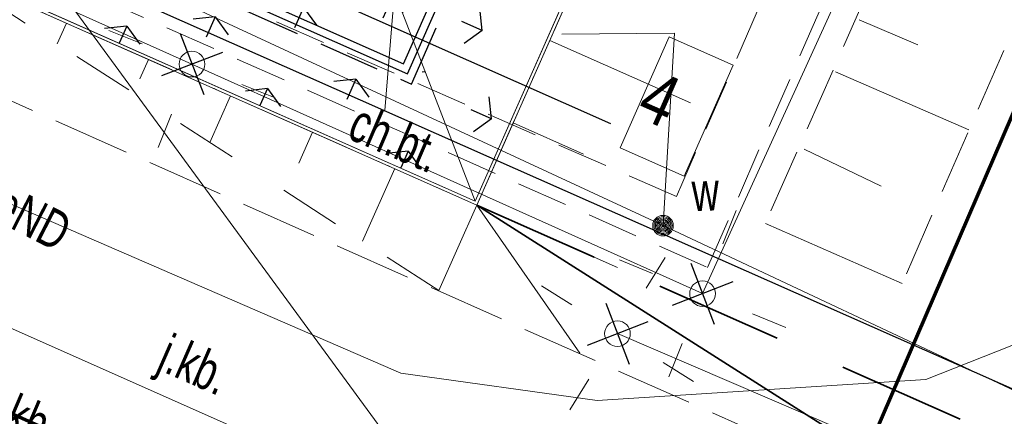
# Model space of a CAD drawing. Header units: metres. Extents: x -1013 to 1491425, y -5789533 to 1032.
# Tile 37 of 66: x 3 to 22, y -24 to -16. Entities that reach past the tile are written whole.
import ezdxf
from ezdxf.xclip import XClip

# ---------------------------------------------------------------- set-up
doc = ezdxf.new("R2010")
doc.units = ezdxf.units.M
doc.header["$MEASUREMENT"] = 0
doc.header["$XCLIPFRAME"] = 0
for name, pattern in [('2_BUBZ02', [1.75, 1.25, -0.5]), ('2_KTCR02', [1.5, 1, -0.5]), ('2_KTJZ01', [2, 1.5, -0.5]), ('Krawędzie ukryte', [1.7, 1.2, -0.5]), ('Kropki i Kreski', [3.6, 1.8, -0.9, 0, -0.9]), ('Przerywana', [2.4, 1.2, -1.2]), ('Przerywana długa', [3.9, 2.5, -1.4])]:
    doc.linetypes.add(name, pattern=pattern)
for name, color, linetype, lineweight in [('130-Z Teren1', 7, 'Continuous', 13), ('130-Z Teren114', 113, 'Continuous', 25), ('450-K Belki21', 37, 'Continuous', 5), ('450-K Belki69', 41, 'Continuous', 13), ('703-L Płaszczyzny podejścia 2D3', 152, 'Continuous', 30), ('703-L Płaszczyzny podejścia 2D38', 171, 'Continuous', 35), ('708-L Opisy sytuacji 1_500 do legendy1', 7, 'Continuous', 13), ('708-L Opisy sytuacji 1_500 do legendy11', 7, 'Continuous', 13), ('708-L Opisy sytuacji 1_500 do legendy85', 1, 'Continuous', 25), ('718-L Elementy do rozbiórki85', 1, 'Continuous', 25), ('729-L Instalacje elektryczne-okablowanie75', 30, 'Continuous', 25), ('729-L Instalacje elektryczne-okablowanie85', 1, 'Continuous', 25), ('798-L Zakres inwestycji9', 142, 'Continuous', 70), ('810-G Ogólne2', 4, 'Continuous', 20), ('GN.6640.3638.2023_9_BUBZ_D_L_17', 9, 'Continuous', 18), ('GN.6640.3638.2023_9_Dzialki7', 9, 'Continuous', 18), ('GN.6640.3638.2023_9_KTCR_D_L_17', 9, 'Continuous', 18), ('GN.6640.3638.2023_9_KTCR_E_T_17', 9, 'Continuous', 18), ('GN.6640.3638.2023_9_KTJZ_E_T_07', 9, 'Continuous', 18), ('GN.6640.3638.2023_9_KTJZ_L_07', 9, 'Continuous', 18), ('GN.6640.3638.2023_9_KTKR_L_07', 9, 'Continuous', 18), ('GN.6640.3638.2023_9_SUPE_D_L_31', 9, 'Continuous', 18), ('GN.6640.3638.2023_9_SUPE_E_T_31', 9, 'Continuous', 18), ('GN.6640.3638.2023_9_SUPE_L_31', 9, 'Continuous', 18), ('GN.6640.3638.2023_9_SUPW_D_L_05', 9, 'Continuous', 18), ('GN.6640.3638.2023_9_SUSM_D_T_07', 9, 'Continuous', 18), ('GN.6640.3638.2023_9_SUSM_D_T_37', 9, 'Continuous', 18), ('GN.6640.3638.2023_9_SUSM_T_07', 9, 'Continuous', 18), ('GN.6640.3638.2023_9_SUSM_T_37', 9, 'Continuous', 18), ('GN.6640.3638.2023_9_SUTW_T_05', 9, 'Continuous', 18), ('GN.6640.3638.2023_9_SUUW_D_T_77', 9, 'Continuous', 18), ('GN.6640.3638.2023_9_SUUW_E_T_57', 9, 'Continuous', 18)]:
    doc.layers.add(name, color=color, linetype=linetype, lineweight=lineweight)
doc.layers.add('700-L Mapa 1_500 dwg', color=7, linetype='Continuous')
doc.layers.add('708-L Opisy sytuacji 1_500 do legendy', color=7, linetype='Continuous')
doc.styles.add('STYL_AUTOMATYCZNY_1', font='arial.ttf', dxfattribs={"width": 0.7})
doc.styles.add('STYL_AUTOMATYCZNY_2', font='arial.ttf')
doc.styles.add('STYL_AUTOMATYCZNY_3', font='ARIALN.TTF')
doc.linetypes.add('Linia z krzyżyków', pattern='A,0,[1,88_P.01 PROJEKTOWANE ZAGOSPODAROWANIE TERENU1.Shx,S=0.079365,R=0,X=0,Y=0],-10,0', length=10)
doc.dimstyles.new('STYL_AUTOMATYCZNY__3', dxfattribs={"dimtxt": 1.25, "dimasz": 0.917874, "dimexe": 0.18, "dimexo": 0.04, "dimgap": 0, "dimtad": 1, "dimtih": 1, "dimtoh": 1, "dimzin": 0, "dimdsep": 46, "dimtxsty": 'STYL_AUTOMATYCZNY_2', "dimblk": 'ARROWHEAD_8', "dimblk1": 'ARROWHEAD_8', "dimblk2": 'ARROWHEAD_8', "dimcen": 0.09, "dimclrd": 7, "dimclre": 7, "dimclrt": 1, "dimazin": 0, "dimtfac": 1, "dimtdec": 4, "dimtmove": 0, "dimatfit": 3, "dimfxl": 1, "dimtolj": 1, "dimtzin": 0, "dimarcsym": 0})
doc.dimstyles.new('STYL_AUTOMATYCZNY__5', dxfattribs={"dimtxt": 0.18, "dimasz": 0.456, "dimexe": 0.18, "dimexo": 0.0625, "dimgap": 0, "dimtad": 0, "dimtih": 1, "dimtoh": 1, "dimdec": 4, "dimzin": 0, "dimdsep": 46, "dimcen": 0.09, "dimadec": 0, "dimazin": 0, "dimtfac": 1, "dimtdec": 4, "dimtmove": 0, "dimatfit": 3, "dimldrblk": 'ARROWHEAD_1', "dimfxl": 1, "dimtolj": 1, "dimtzin": 0, "dimarcsym": 0})

# ---------------------------------------------------------------- blocks, each defined once
blk = doc.blocks.new('Rysunek_1_9', base_point=(-7447251.91, -5789835.327))
at = {"layer": 'GN.6640.3638.2023_9_BUBZ_D_L_17', "color": 9, "linetype": '2_BUBZ02', "lineweight": 18}
for p, q in [((30.427, 8.666), (17.782, -19.93)), ((28.715, -2.118), (20.448, -21.102))]:
    blk.add_line(p, q, dxfattribs=at)
at = {"layer": 'GN.6640.3638.2023_9_BUBZ_D_L_17', "color": 9, "linetype": 'Continuous', "lineweight": 18}
for p, q in [((19.608, -15.965), (20.756, -16.448)), ((19.151, -16.977), (21.749, -18.104)), ((18.535, -18.481), (20.039, -19.206)), ((17.782, -19.93), (20.448, -21.102))]:
    blk.add_line(p, q, dxfattribs=at)
at = {"layer": 'GN.6640.3638.2023_9_Dzialki7', "color": 9, "linetype": 'Continuous', "lineweight": 18}
blk.add_line((-4.54, -3.697), (35.51, -58.297), dxfattribs=at)
at = {"layer": 'GN.6640.3638.2023_9_KTCR_D_L_17', "color": 9, "linetype": '2_KTCR02', "lineweight": 18}
for p, q in [((16.657, -20.79), (23.336, -5.479)), ((20.635, -8.933), (16.047, -19.404)), ((16.047, -19.404), (2.14, -13.337)), ((2.002, -14.297), (16.657, -20.79))]:
    blk.add_line(p, q, dxfattribs=at)
at = {"layer": 'GN.6640.3638.2023_9_KTJZ_L_07', "color": 9, "linetype": '2_KTJZ01', "lineweight": 18}
blk.add_line((18.12, -24.227), (2.91, -17.467), dxfattribs=at)
at = {"layer": 'GN.6640.3638.2023_9_KTKR_L_07', "color": 9, "linetype": 'Continuous', "lineweight": 18}
blk.add_line((-0.7, -20.297), (9.23, -24.697), dxfattribs=at)
at = {"layer": 'GN.6640.3638.2023_9_SUPE_D_L_31', "color": 9, "linetype": 'Continuous', "lineweight": 18}
for p, q in [((21.059, -11.415), (16.558, -21.298)), ((6.606, -16.827), (3.315, -15.35)), ((16.558, -21.298), (6.606, -16.827)), ((10.678, -22.849), (-0.527, -17.987)), ((24.161, -21.684), (20.91, -22.967)), ((14.502, -23.382), (10.678, -22.849)), ((20.91, -22.967), (14.502, -23.382))]:
    blk.add_line(p, q, dxfattribs=at)
at = {"layer": 'GN.6640.3638.2023_9_SUPE_L_31', "color": 9, "linetype": 'Continuous', "lineweight": 18}
blk.add_line((14.9, -22.077), (19.25, -23.947), dxfattribs=at)
at = {"layer": 'GN.6640.3638.2023_9_SUPW_D_L_05', "color": 9, "linetype": 'Continuous', "lineweight": 18}
for p, q in [((15.788, -19.973), (1.45, -13.313)), ((35.565, -29.255), (15.788, -19.973))]:
    blk.add_line(p, q, dxfattribs=at)
at = {"layer": 'GN.6640.3638.2023_9_SUSM_D_T_07', "color": 9, "linetype": 'Continuous', "lineweight": 18}
for p, q in [((5.633, -16.432), (4.984, -16.169)), ((7.578, -17.222), (8.227, -17.485)), ((6.21, -17.8), (5.947, -18.449)), ((16.953, -20.325), (17.216, -19.676)), ((15.585, -20.903), (14.936, -20.639)), ((17.531, -21.693), (18.179, -21.956)), ((16.163, -22.27), (15.899, -22.919))]:
    blk.add_line(p, q, dxfattribs=at)
at = {"layer": 'GN.6640.3638.2023_9_SUSM_D_T_37', "color": 9, "linetype": 'Continuous', "lineweight": 18}
for centre in [(6.606, -16.827), (16.558, -21.298)]:
    blk.add_circle(centre, 0.25, dxfattribs=at)
at = {"layer": 'GN.6640.3638.2023_9_SUSM_T_07', "color": 9, "linetype": 'Continuous', "lineweight": 18}
for p, q in [((15.459, -21.188), (15.831, -20.595)), ((14.011, -21.518), (13.418, -21.146)), ((15.789, -22.636), (16.382, -23.008)), ((14.342, -22.966), (13.969, -23.559))]:
    blk.add_line(p, q, dxfattribs=at)
at = {"layer": 'GN.6640.3638.2023_9_SUSM_T_37', "color": 9, "linetype": 'Continuous', "lineweight": 18}
blk.add_circle((14.9, -22.077), 0.25, dxfattribs=at)
at = {"layer": 'GN.6640.3638.2023_9_SUTW_T_05', "color": 9, "linetype": 'Continuous', "lineweight": 18}
for p in [(13.814, -16.241), (15.788, -19.973)]:
    blk.add_line(p, (16.012, -16.226), dxfattribs=at)
at = {"layer": 'GN.6640.3638.2023_9_SUUW_D_T_77', "color": 9, "linetype": 'Continuous', "lineweight": 18}
for radius in [0.2, 0.175, 0.15, 0.125, 0.1, 0.075, 0.05, 0.025, 0.00715]:
    blk.add_circle((15.788, -19.973), radius, dxfattribs=at)
at = {"layer": 'GN.6640.3638.2023_9_KTCR_E_T_17', "color": 9, "linetype": 'Continuous', "lineweight": 18, "char_height": 0.75, "attachment_point": 4, "style": 'STYL_AUTOMATYCZNY_1'}
for s, insert, rotation in [('\\A1;{\\pql;\\fArial|b0|i0|c238|p0;\\W0.700000;ch.bt.}', (9.746, -17.918), 336.8014), ('\\A1;{\\pql;\\fArial|b0|i0|c238|p0;\\W0.700000;ch.kb.}', (2.152, -23.207), 336.924)]:
    blk.add_mtext(s, dxfattribs=dict(at, insert=insert, rotation=rotation))
at = {"layer": 'GN.6640.3638.2023_9_KTJZ_E_T_07', "color": 9, "linetype": 'Continuous', "lineweight": 18, "insert": (5.997, -22.517), "char_height": 0.75, "attachment_point": 4, "rotation": 336.402, "style": 'STYL_AUTOMATYCZNY_1'}
blk.add_mtext('\\A1;{\\pql;\\fArial|b0|i0|c238|p0;\\W0.700000;j.kb.}', dxfattribs=at)
at = {"layer": 'GN.6640.3638.2023_9_SUPE_E_T_31', "color": 9, "linetype": 'Continuous', "lineweight": 18, "insert": (2.845, -19.493), "char_height": 0.75, "attachment_point": 4, "rotation": 332.8527, "style": 'STYL_AUTOMATYCZNY_1'}
blk.add_mtext('\\A1;{\\pql;\\fArial|b0|i0|c238|p0;\\W0.700000;eND }', dxfattribs=at)
at = {"layer": 'GN.6640.3638.2023_9_SUUW_E_T_57', "color": 9, "linetype": 'Continuous', "lineweight": 18, "insert": (16.361, -19.692), "char_height": 0.75, "attachment_point": 7, "rotation": 2.079, "style": 'STYL_AUTOMATYCZNY_1'}
blk.add_mtext('\\A1;{\\pql;\\fArial|b0|i0|c238|p0;\\W0.700000;w}', dxfattribs=at)
blk = doc.blocks.new('*D16')
at = {"layer": '708-L Opisy sytuacji 1_500 do legendy1', "color": 7, "linetype": 'Continuous', "lineweight": 13}
for p, q in [((48.871, -35.84), (48.232, -36.083)), ((48.871, -35.84), (49.113, -36.479)), ((46.052, -41.106), (45.899, -40.44)), ((46.052, -41.106), (46.717, -40.954))]:
    blk.add_line(p, q, dxfattribs=at)
blk.add_arc((12.159, -19.572), 40.155, 327.57, 336.1008, dxfattribs=at)
at = {"layer": '708-L Opisy sytuacji 1_500 do legendy85', "color": 1, "lineweight": 25, "insert": (48.661, -39.741), "char_height": 1.25, "attachment_point": 7, "style": 'STYL_AUTOMATYCZNY_2'}
blk.add_mtext('\\A1;{\\pql;\\fArial|b0|i0|c238|p0;\\W1.000000;8,53°/15%}', dxfattribs=at)
blk = doc.blocks.new('ARROWHEAD_8')
at = {"color": 0, "linetype": 'Continuous', "lineweight": 0}
blk.add_line((0, 0), (-1, 0), dxfattribs=at)
at = {"color": 0, "linetype": 'Continuous', "lineweight": 0, "flags": 128}
blk.add_lwpolyline([(-0.525, 0.525), (0, 0), (-0.525, -0.525)], dxfattribs=at)
blk = doc.blocks.new('ARROWHEAD_1')
at = {"color": 0, "linetype": 'Continuous', "lineweight": 0}
blk.add_line((0, 0), (-1, 0), dxfattribs=at)
blk.add_circle((0, 0), 0.25, dxfattribs=at)

msp = doc.modelspace()

# ---------------------------------------------------------------- hatches: boundary and pattern name
at = {"layer": '130-Z Teren114', "linetype": 'Continuous', "lineweight": 25}
h = msp.add_hatch(dxfattribs=at)
h.set_pattern_fill('trawa_0001', color=113, style=0, pattern_type=2)
h.set_pattern_definition([(156.1, (16.9383, -3.479), (1.2154, 2.7428), [0.433, -1.29904]), (156.1, (16.7542, -1.7567), (1.2154, 2.7428), [0.43301, -1.29904]), (96.1, (16.9383, -3.479), (2.983, 0.31883), [0.433, -1.29904]), (96.1, (15.3547, -2.7772), (2.983, 0.31883), [0.43301, -1.29904]), (216.1, (16.9383, -3.479), (-1.7676, 2.42394), [0.433, -1.29904]), (216.1, (15.3547, -2.7772), (-1.76762, 2.42394), [0.43301, -1.29904])])
h.paths.add_polyline_path([(10.433, -15.1), (12.128, -19.493), (25.57, 10.841), (21.177, 9.146)])
h = msp.add_hatch(dxfattribs=at)
h.set_pattern_fill('trawa_0001', color=113, style=0, pattern_type=2)
h.set_pattern_definition([(246.1, (-2.1928, -10.8614), (-2.7428, 1.2154), [0.433, -1.29904]), (246.1, (-3.915, -11.0454), (-2.7428, 1.2154), [0.433, -1.29904]), (186.1, (-2.1928, -10.8614), (-0.31883, 2.983), [0.433, -1.29904]), (186.1, (-2.8946, -12.445), (-0.31883, 2.983), [0.433, -1.29904]), (306.1, (-2.1928, -10.8614), (2.42394, 1.7676), [0.433, -1.29904]), (306.1, (-2.8946, -12.445), (2.42394, 1.7676), [0.433, -1.29904])])
h.paths.add_polyline_path([(2.619, -11.637), (1.27, -14.682), (12.128, -19.493), (10.433, -15.1)])

# ---------------------------------------------------------------- linework, layer by layer
at = {"layer": '130-Z Teren1', "color": 7, "linetype": 'Continuous', "lineweight": 13, "flags": 128}
for points in [[(10.433, -15.1), (12.128, -19.493), (25.57, 10.841), (21.177, 9.146)], [(2.619, -11.637), (10.433, -15.1), (12.128, -19.493), (1.27, -14.682)]]:
    msp.add_lwpolyline(points, close=True, dxfattribs=at)
at = {"layer": '130-Z Teren1', "color": 7, "linetype": 'Przerywana', "lineweight": 13}
msp.add_lwpolyline([(11.42, -21.238), (1.62, -14.902)], dxfattribs=at)
at = {"layer": '130-Z Teren1', "color": 7, "linetype": 'Continuous', "lineweight": 13}
for points in [[(4.159, -16.028), (3.981, -16.429)], [(13.579, -16.368), (16.321, -17.583)], [(5.759, -16.737), (5.593, -17.11)], [(7.359, -17.445), (6.957, -18.353)], [(12.869, -17.97), (14.24, -18.578)], [(8.959, -18.154), (8.691, -18.758)], [(10.559, -18.863), (9.933, -20.276)], [(12.159, -19.572), (11.42, -21.238)], [(12.159, -19.572), (14.901, -20.788)], [(12.159, -19.572), (14.163, -22.454)]]:
    msp.add_lwpolyline(points, dxfattribs=at)
at = {"layer": '450-K Belki21', "color": 37, "linetype": 'Continuous', "lineweight": 5}
for p, q in [((12.128, -19.493), (25.57, 10.841)), ((12.159, -19.572), (25.649, 10.872)), ((1.19, -14.712), (12.159, -19.572)), ((1.27, -14.682), (12.128, -19.493))]:
    msp.add_line(p, q, dxfattribs=at)
at = {"layer": '450-K Belki69', "color": 41, "linetype": 'Kropki i Kreski', "lineweight": 13}
for p, q in [((12.159, -19.572), (25.649, 10.872)), ((1.19, -14.712), (12.159, -19.572))]:
    msp.add_line(p, q, dxfattribs=at)
at = {"layer": '703-L Płaszczyzny podejścia 2D3', "color": 152, "linetype": 'Continuous', "lineweight": 30}
msp.add_circle((8.227, 10.355), 1021.659, dxfattribs=at)
at = {"layer": '703-L Płaszczyzny podejścia 2D38', "color": 171, "linetype": 'Przerywana długa', "lineweight": 35}
msp.add_line((12.159, -19.572), (367.806, -177.167), dxfattribs=at)
at = {"layer": '703-L Płaszczyzny podejścia 2D38', "color": 171, "linetype": 'Continuous', "lineweight": 35}
msp.add_line((12.159, -19.572), (344.166, -230.515), dxfattribs=at)
at = {"layer": '708-L Opisy sytuacji 1_500 do legendy11', "color": 7, "linetype": 'Continuous', "lineweight": 13}
msp.add_lwpolyline([(10.555, -15.416), (10.366, -17.733)], dxfattribs=at)
at = {"layer": '708-L Opisy sytuacji 1_500 do legendy11', "color": 7, "linetype": 'Continuous', "lineweight": 13, "flags": 128}
msp.add_lwpolyline([(15.909, -16.292), (17.156, -16.844), (16.197, -19.008), (14.951, -18.456)], close=True, dxfattribs=at)
at = {"layer": '718-L Elementy do rozbiórki85', "color": 1, "linetype": 'Continuous', "lineweight": 25}
for p, q in [((6.376, -16.233), (6.835, -17.421)), ((7.199, -16.598), (6.012, -17.056)), ((16.329, -20.704), (16.787, -21.891)), ((17.151, -21.068), (15.964, -21.527)), ((14.671, -21.483), (15.129, -22.671)), ((15.494, -21.848), (14.307, -22.306))]:
    msp.add_line(p, q, dxfattribs=at)
at = {"layer": '729-L Instalacje elektryczne-okablowanie75', "color": 30, "linetype": 'Krawędzie ukryte', "lineweight": 25}
msp.add_lwpolyline([(-3.691, -20.154), (-0.21, -12.3), (10.883, -17.215), (22.977, 10.077), (30.478, 6.753), (60.367, -1.154)], dxfattribs=at)
at = {"layer": '729-L Instalacje elektryczne-okablowanie85', "color": 1, "linetype": 'Continuous', "lineweight": 25}
for points in [[(-3.873, -20.073), (-0.272, -11.944), (10.731, -16.82), (22.957, 10.771), (30.688, 7.345), (47.55, 4.006)], [(-3.782, -20.113), (-0.241, -12.122), (10.807, -17.017), (22.901, 10.275), (30.528, 6.895), (60.406, -1.008)]]:
    msp.add_lwpolyline(points, dxfattribs=at)
at = {"layer": '798-L Zakres inwestycji9', "color": 142, "linetype": 'Linia z krzyżyków', "lineweight": 70}
msp.add_lwpolyline([(-11.808, 31.551), (35.146, 11.302), (17.379, -29.897), (8.59, -26.107), (-4.62, -20.177), (-29.409, -9.263)], close=True, dxfattribs=at)
at = {"layer": '810-G Ogólne2', "color": 4, "linetype": 'Continuous', "lineweight": 20}
msp.add_lwpolyline([(-18.286, -6.082), (-4.796, 24.363), (25.649, 10.872), (12.159, -19.572)], close=True, dxfattribs=at)

# ---------------------------------------------------------------- block references
at = {"layer": '700-L Mapa 1_500 dwg', "color": 52, "linetype": 'Continuous', "lineweight": 25}
ref = msp.add_blockref('Rysunek_1_9', (-7447251.91, -5789835.327), dxfattribs=at)
XClip(ref).set_block_clipping_path([(-263.024729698, -194.3328058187), (268.520270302, 207.6028993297)])

# ---------------------------------------------------------------- texts
at = {"layer": '708-L Opisy sytuacji 1_500 do legendy85', "color": 1, "linetype": 'Continuous', "lineweight": 25, "insert": (15.227, -17.831), "char_height": 1, "attachment_point": 7, "rotation": 336.1008, "style": 'STYL_AUTOMATYCZNY_3'}
msp.add_mtext('\\A1;{\\pql;\\fArial Narrow|b0|i0|c238|p0;\\W1.000000;4}', dxfattribs=at)

# ---------------------------------------------------------------- dimensions: what is measured, and where the dimension line sits
at = {"layer": '708-L Opisy sytuacji 1_500 do legendy', "color": 7, "linetype": 'Continuous', "lineweight": 13}
dim = msp.add_angular_dim_3p(base=(47.559, -38.526), center=(12.159, -19.572), p1=(344.166, -230.515), p2=(367.806, -177.167), text='8,53°/15%', dimstyle='STYL_AUTOMATYCZNY__3', dxfattribs=at)
dim.commit()
dim.dimension.update_dxf_attribs({"geometry": '*D16', "text_midpoint": (52.629, -39.116), "dimtype": 165})

# ---------------------------------------------------------------- leaders
at = {"layer": '708-L Opisy sytuacji 1_500 do legendy11', "color": 7, "linetype": 'Continuous', "lineweight": 13, "annotation_type": 0, "has_hookline": 1, "hookline_direction": 0, "horizontal_direction": (0.91426, -0.405129, 0)}
for points, text_width in [([(-14.13, -4.478), (-14.319, -6.795), (23.022, -23.341)], 0.302), ([(-11.547, -5.622), (-11.602, -6.296), (14.767, -17.981)], 0.568)]:
    msp.add_leader(points, dimstyle='STYL_AUTOMATYCZNY__5', dxfattribs=dict(at, text_width=text_width))

doc.saveas('drawing.dxf')
